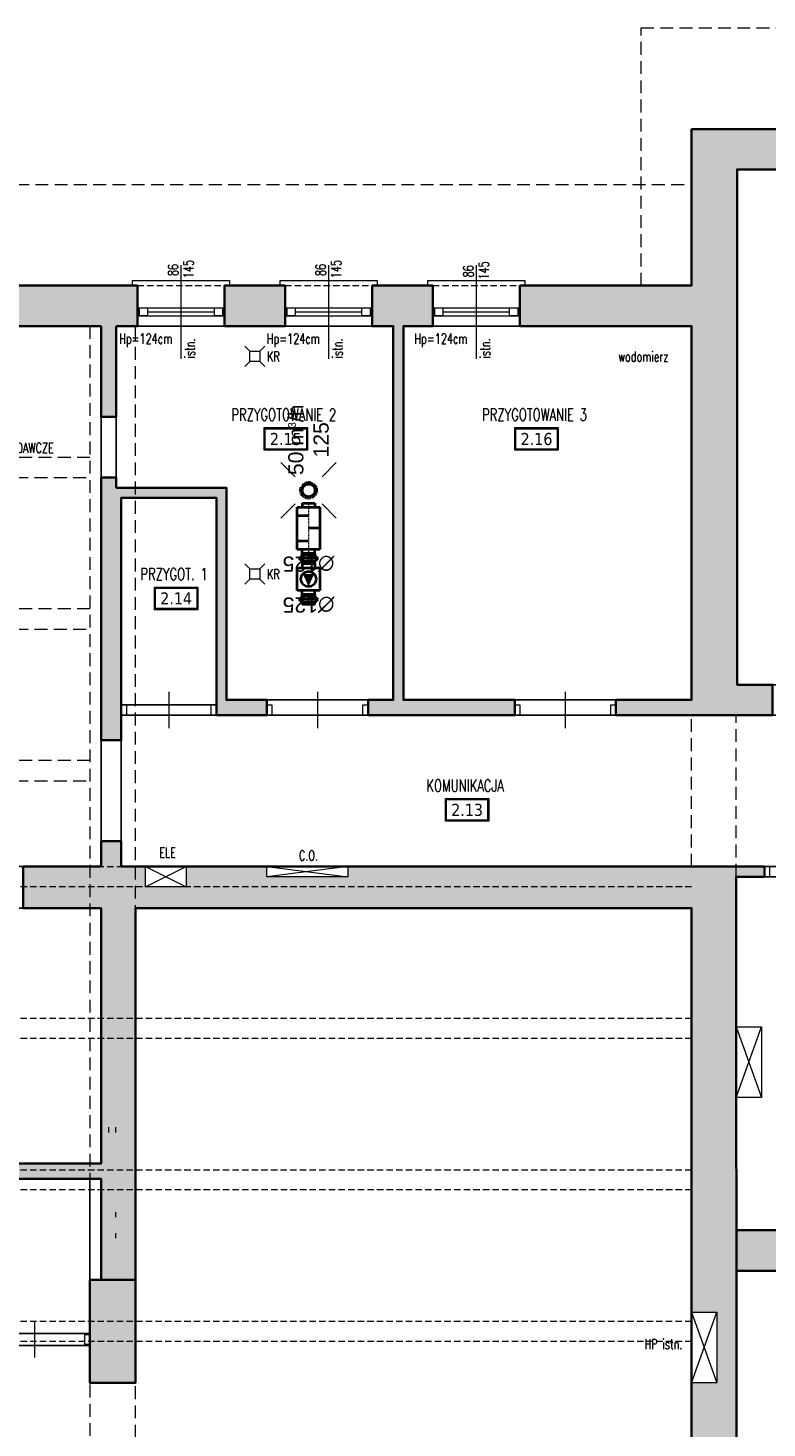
# Model space of a CAD drawing. Header units: millimetres. Extents: x 14400 to 93787, y -21104 to 39413.
# Tile 201 of 256: x 24661 to 25392, y 16835 to 18220. Entities that reach past the tile are written whole.
import ezdxf
from ezdxf.enums import TextEntityAlignment as Align

# ---------------------------------------------------------------- set-up
doc = ezdxf.new("R2010")
doc.units = ezdxf.units.MM
for name, pattern in [('DASHDOT', [25.4, 12.7, -6.35, 0, -6.35]), ('DASHED', [0.75, 0.5, -0.25]), ('HIDDEN', [9.525, 6.35, -3.175])]:
    doc.linetypes.add(name, pattern=pattern)
for name, color, linetype, lineweight in [('!MODUS_ARMATURA', 6, 'Continuous', 9), ('!MODUS_HATCH_ŚCIANA', 254, 'Continuous', 9), ('__MODUS_ŚCIANY', 2, 'Continuous', 35), ('Cienka', 3, 'Continuous', 9), ('Drzwi', 1, 'Continuous', 15), ('FLUID-SW', 3, 'Continuous', 40), ('FLUID-SW-SYM', 7, 'Continuous', 0), ('FLUID-WYSW', 3, 'Continuous', 40), ('Okna', 3, 'Continuous', 13), ('Opis', 8, 'Continuous', 13), ('Opis_pom', 9, 'Continuous', 18), ('Widok', 1, 'Continuous', 15)]:
    doc.layers.add(name, color=color, linetype=linetype, lineweight=lineweight)
doc.layers.add('!MODUS_BELKI NA SALI_NIEDRUK', color=86, linetype='Continuous', lineweight=0, plot=False, transparency=0.5)
for name, color, linetype in [('FLUID-SW-150-ARRGR', 7, 'Continuous'), ('FLUID-WYSW-150-DIM', 7, 'Continuous'), ('FLUID-WYSW-SYM', 7, 'Continuous')]:
    doc.layers.add(name, color=color, linetype=linetype)
doc.styles.add('ARCHETYP', font='romans.shx', dxfattribs={"height": 15})
doc.styles.add('ARIAL', font='tahoma.ttf')
doc.styles.add('FDBES', font='arial.ttf')
doc.styles.add('TXT', font='simplex.shx', dxfattribs={"width": 0.8})
doc.dimstyles.new('FDBES', dxfattribs={"dimscale": 50, "dimtxt": 4, "dimasz": 2.5, "dimexe": 0.8, "dimexo": 2, "dimgap": 1, "dimtad": 1, "dimdsep": 46, "dimtxsty": 'FDBES', "dimcen": 2.5, "dimclrd": 4, "dimclre": 5, "dimadec": 0, "dimazin": 0, "dimtfac": 1, "dimtmove": 0, "dimatfit": 3, "dimfxl": 1, "dimarcsym": 0})

# ---------------------------------------------------------------- blocks, each defined once
blk = doc.blocks.new('A$C50044AAD')
for points in [[(-5, 0), (-10, 5)], [(5, 0), (10, 5)], [(-5, -10), (-10, -15)], [(5, -10), (10, -15)]]:
    blk.add_lwpolyline(points)
blk.add_lwpolyline([(-5, 0), (5, 0), (5, -10), (-5, -10)], close=True)
blk = doc.blocks.new('*U669')
at = {"linetype": 'Continuous', "lineweight": -2}
for p, q in [((-250, -62.5), (-250, 62.5)), ((250, 62.5), (250, -62.5))]:
    blk.add_line(p, q, dxfattribs=at)
at = {"color": 0, "linetype": 'ByBlock', "lineweight": -2}
for p, q in [((-250, 62.5), (-210, 62.5)), ((-210, 112.5), (210, 112.5)), ((-210, -112.5), (-210, 112.5)), ((210, 112.5), (210, -112.5)), ((250, 62.5), (210, 62.5)), ((-250, -62.5), (-210, -62.5)), ((210, -112.5), (-210, -112.5)), ((250, -62.5), (210, -62.5))]:
    blk.add_line(p, q, dxfattribs=at)
at = {"linetype": 'Continuous'}
for p, q in [((-125, -112.5), (-125, 0)), ((0, 112.5), (0, 0)), ((125, -112.5), (125, 0))]:
    blk.add_line(p, q, dxfattribs=at)
at = {"layer": 'FLUID-SW-SYM', "linetype": 'DASHDOT'}
blk.add_line((-250, 0), (250, 0), dxfattribs=at)
blk = doc.blocks.new('*U670')
at = {"linetype": 'DASHED'}
blk.add_circle((0, 0), 80, dxfattribs=at)
at = {"color": 0, "linetype": 'ByBlock', "lineweight": -2}
blk.add_circle((0, 0), 62.5, dxfattribs=at)
blk = doc.blocks.new('*U668')
at = {"linetype": 'Continuous', "lineweight": -2}
for p, q in [((-50, -62.5), (-50, 62.5)), ((50, 62.5), (50, -62.5))]:
    blk.add_line(p, q, dxfattribs=at)
at = {"color": 0, "linetype": 'ByBlock', "lineweight": -2}
for p, q in [((-50, 62.5), (-30, 62.5)), ((-30, 62.5), (0, 92.5)), ((-30, 62.5), (-30, -62.5)), ((0, 92.5), (30, 62.5)), ((50, 62.5), (30, 62.5)), ((30, 62.5), (30, -62.5)), ((-30, -62.5), (-50, -62.5)), ((0, -92.5), (-30, -62.5)), ((30, -62.5), (0, -92.5)), ((30, -62.5), (50, -62.5))]:
    blk.add_line(p, q, dxfattribs=at)
at = {"linetype": 'Continuous'}
blk.add_line((0, 92.5), (0, -92.5), dxfattribs=at)
at = {"layer": 'FLUID-SW-SYM', "linetype": 'DASHDOT'}
blk.add_line((-50, 0), (50, 0), dxfattribs=at)
blk = doc.blocks.new('*U667')
at = {"linetype": 'Continuous', "lineweight": -2}
for p, q in [((-153, -62), (-153, 62)), ((152, 62), (152, -62))]:
    blk.add_line(p, q, dxfattribs=at)
at = {"color": 0, "linetype": 'ByBlock', "lineweight": -2}
for p, q in [((-153, 62), (-112, 62)), ((-112, 112), (112, 112)), ((-112, -112), (-112, 112)), ((112, 112), (112, -112)), ((152, 62), (112, 62)), ((-153, -62), (-112, -62)), ((112, -112), (-112, -112)), ((152, -62), (112, -62))]:
    blk.add_line(p, q, dxfattribs=at)
at = {"linetype": 'Continuous'}
blk.add_circle((0, 0), 75, dxfattribs=at)
blk.add_solid([(-50, 56), (75, 0), (-50, -56)], dxfattribs=at)
blk = doc.blocks.new('*U666')
at = {"linetype": 'Continuous', "lineweight": -2}
for p, q in [((-50, -62.5), (-50, 62.5)), ((50, 62.5), (50, -62.5))]:
    blk.add_line(p, q, dxfattribs=at)
at = {"color": 0, "linetype": 'ByBlock', "lineweight": -2}
for p, q in [((-50, 62.5), (-30, 62.5)), ((-30, 62.5), (0, 92.5)), ((-30, 62.5), (-30, -62.5)), ((0, 92.5), (30, 62.5)), ((50, 62.5), (30, 62.5)), ((30, 62.5), (30, -62.5)), ((-30, -62.5), (-50, -62.5)), ((0, -92.5), (-30, -62.5)), ((30, -62.5), (0, -92.5)), ((30, -62.5), (50, -62.5))]:
    blk.add_line(p, q, dxfattribs=at)
at = {"linetype": 'Continuous'}
blk.add_line((0, 92.5), (0, -92.5), dxfattribs=at)
at = {"layer": 'FLUID-WYSW-SYM', "linetype": 'DASHDOT'}
blk.add_line((-50, 0), (50, 0), dxfattribs=at)

msp = doc.modelspace()

# ---------------------------------------------------------------- hatches: boundary and pattern name
at = {"layer": '!MODUS_HATCH_ŚCIANA', "ltscale": 2}
h = msp.add_hatch(color=8, dxfattribs=at)
h.dxf.hatch_style = 1
h.paths.add_polyline_path([(25362.18233, 18080.36372), (25407.18233, 18080.36372), (25407.18233, 18120.36372), (25317.18233, 18120.36372), (25317.18233, 17965.36372), (25147.18233, 17965.36372), (25147.18233, 17925.36372), (25317.18233, 17925.36372), (25317.18233, 17555.36372), (25242.18233, 17555.36372), (25242.18233, 17540.36372), (25397.18233, 17540.36372), (25397.18233, 17570.36372), (25362.18233, 17570.36372)])
h = msp.add_hatch(color=8, dxfattribs=at)
h.dxf.hatch_style = 1
h.paths.add_polyline_path([(25962.18233, 18080.36372), (26034.68233, 18080.36372), (26034.68233, 18120.36372), (25874.68233, 18120.36372), (25874.68233, 18080.36372), (25917.18233, 18080.36372), (25917.18233, 17900.36372), (25592.18233, 17900.36372), (25592.18233, 17905.36372), (25577.18233, 17905.36372), (25577.18233, 17860.36372), (25592.18233, 17860.36372), (25592.18233, 17875.36372), (25887.18233, 17875.36372), (25887.18233, 17745.36372), (25592.18233, 17745.36372), (25592.18233, 17760.36372), (25577.18233, 17760.36372), (25577.18233, 17715.36372), (25592.18233, 17715.36372), (25592.18233, 17720.36372), (25917.18233, 17720.36372), (25917.18233, 17570.36372), (25592.18233, 17570.36372), (25592.18233, 17615.36372), (25577.18233, 17615.36372), (25577.18233, 17570.36372), (25537.18233, 17570.36372), (25537.18233, 17540.36372), (25689.18233, 17540.36372), (25689.18233, 17495.36372), (25709.18233, 17495.36372), (25709.18233, 17540.36372), (25829.18233, 17540.36372), (25829.18233, 17495.36372), (25844.18233, 17495.36372), (25844.18233, 17540.36372), (25947.18233, 17540.36372), (25947.18233, 17330.24696), (25944.18233, 17330.36372), (25944.18233, 17320.36372), (25947.18233, 17320.36372), (25947.18233, 17170.36372), (25844.18233, 17170.36372), (25844.18233, 17395.36372), (25829.18233, 17395.36372), (25829.18233, 17290.36372), (25709.18233, 17290.36372), (25709.18233, 17395.36372), (25689.18233, 17395.36372), (25689.18233, 17270.36372), (25829.18233, 17270.36372), (25829.18233, 17170.36372), (25521.18815, 17170.36372), (25521.18815, 17030.36372), (25361.39188, 17030.36372), (25361.41516, 16990.36372), (26291.18233, 16990.36372), (26291.18233, 17030.36372), (26175.18233, 17030.36372), (26175.18233, 17380.36372), (26223.18233, 17380.36372), (26223.18233, 17390.36372), (26115.18233, 17390.36372), (26115.18233, 17380.36372), (26163.18233, 17380.36372), (26163.18233, 17030.36372), (25962.18233, 17030.36372), (25962.18233, 17380.36372), (25985.18233, 17380.36372), (25985.18233, 17390.36372), (25962.18233, 17390.36372), (25962.18233, 17540.36372), (26032.18233, 17540.36372), (26032.18233, 17570.36372), (25962.18233, 17570.36372)])
h.paths.add_polyline_path([(25947.18233, 17145.36372), (25947.18233, 17030.36372), (25536.18815, 17030.36372), (25536.18815, 17145.36372)], flags=16)
h = msp.add_hatch(color=8, dxfattribs=at)
h.dxf.hatch_style = 1
h.paths.add_polyline_path([(24769.18233, 17965.36372), (24605.18233, 17965.36372), (24605.18233, 17925.36372), (24733.18233, 17925.36372), (24733.18233, 17835.36372), (24748.18233, 17835.36372), (24748.18233, 17925.36372), (24769.18233, 17925.36372)])
h = msp.add_hatch(color=8, dxfattribs=at)
h.dxf.hatch_style = 1
h.paths.add_polyline_path([(24915.18233, 17965.36372), (24855.18233, 17965.36372), (24855.18233, 17925.36372), (24915.18233, 17925.36372)])
h = msp.add_hatch(color=8, dxfattribs=at)
h.dxf.hatch_style = 1
h.paths.add_polyline_path([(25061.18233, 17965.36372), (25001.18233, 17965.36372), (25001.18233, 17925.36372), (25022.18233, 17925.36372), (25022.18233, 17555.36372), (24997.18233, 17555.36372), (24997.18233, 17540.36372), (25142.18233, 17540.36372), (25142.18233, 17555.36372), (25032.18233, 17555.36372), (25032.18233, 17925.36372), (25061.18233, 17925.36372)])
h = msp.add_hatch(color=8, dxfattribs=at)
h.dxf.hatch_style = 1
h.paths.add_polyline_path([(24857.18233, 17765.36372), (24748.18233, 17765.36372), (24748.18233, 17775.36372), (24733.18233, 17775.36372), (24733.18233, 17515.36372), (24753.18233, 17515.36372), (24753.18233, 17755.36372), (24847.18233, 17755.36372), (24847.18233, 17540.36372), (24897.18233, 17540.36372), (24897.18233, 17555.36372), (24857.18233, 17555.36372)])
h = msp.add_hatch(color=8, dxfattribs=at)
h.dxf.hatch_style = 1
h.paths.add_polyline_path([(25361.18815, 17380.36372), (25361.18815, 17390.36372), (24977.18233, 17390.36372), (24977.18233, 17380.36372), (24897.18233, 17380.36372), (24897.18233, 17390.36372), (24817.18233, 17390.36372), (24817.18233, 17370.36372), (24777.18233, 17370.36372), (24777.18233, 17390.36372), (24753.18233, 17390.36372), (24753.18233, 17415.36372), (24733.18233, 17415.36372), (24733.18233, 17390.36372), (24656.18233, 17390.36372), (24656.18233, 17349.36372), (24733.18233, 17349.36372), (24733.18233, 17096.36372), (24444.18233, 17096.36372), (24444.18233, 17081.36372), (24733.18233, 17081.36372), (24733.18233, 16981.36372), (24767.18233, 16981.36372), (24767.18233, 17349.36372), (25317.18233, 17349.36372), (25317.18233, 16949.36372), (25342.18233, 16949.36372), (25342.18233, 16879.36372), (25317.18233, 16879.36372), (25317.18233, 16633.36372), (25361.62295, 16633.38959), (25361.31534, 17161.85798), (25361.29497, 17161.85798), (25361.29497, 17231.85798)])
h = msp.add_hatch(color=8, dxfattribs=at)
h.dxf.hatch_style = 1
h.paths.add_polyline_path([(25389.18233, 17390.36372), (25361.18815, 17390.36372), (25361.18815, 17380.36372), (25389.18233, 17380.36372)])
h = msp.add_hatch(color=8, dxfattribs=at)
h.dxf.hatch_style = 1
h.paths.add_polyline_path([(24767.18233, 16981.36372), (24722.18233, 16981.36372), (24722.18233, 16879.36372), (24767.18233, 16879.36372)])

# ---------------------------------------------------------------- linework, layer by layer
at = {"layer": '!MODUS_BELKI NA SALI_NIEDRUK', "color": 8, "linetype": 'HIDDEN'}
for points in [[(23577.18233, 17390.36372), (25317.18233, 17390.36372)], [(25317.18233, 17370.36372), (23577.18233, 17370.36372)], [(23577.18233, 17240.36372), (25317.18233, 17240.36372)], [(25317.18233, 17220.36372), (23577.18233, 17220.36372)], [(23577.18233, 17090.36372), (25317.18233, 17090.36372)], [(25317.18233, 17070.36372), (23577.18233, 17070.36372)], [(23577.18233, 16940.36372), (25317.18233, 16940.36372)], [(25317.18233, 16920.36372), (23577.18233, 16920.36372)]]:
    msp.add_lwpolyline(points, dxfattribs=at)
at = {"layer": '!MODUS_HATCH_ŚCIANA', "color": 8, "ltscale": 2}
for p, q in [((24740.87, 17127.22), (24740.87, 17132.3)), ((24747.855, 17127.22), (24747.855, 17132.3)), ((24747.855, 17043.4), (24747.855, 17048.48)), ((24747.855, 17022.445), (24747.855, 17027.525))]:
    msp.add_line(p, q, dxfattribs=at)
at = {"layer": '__MODUS_ŚCIANY', "color": 8}
for p, q in [((25389.18233, 17380.36372), (25389.18233, 17390.36372)), ((25361.62296, 16633.36372), (25361.18815, 17380.36372)), ((25361.18815, 17380.36372), (25389.18233, 17380.36372))]:
    msp.add_line(p, q, dxfattribs=at)
for points in [[(25147.18233, 17965.36372), (25317.18233, 17965.36372), (25317.18233, 18120.36372)], [(25407.18233, 18080.36372), (25407.18233, 18120.36372), (25317.18233, 18120.36372)], [(25147.18233, 17925.36372), (25317.18233, 17925.36372), (25317.18233, 17555.36372), (25242.18233, 17555.36372), (25242.18233, 17540.36372), (25397.18233, 17540.36372), (25397.18233, 17570.36372), (25362.18233, 17570.36372), (25362.18233, 18080.36372), (25407.18233, 18080.36372)], [(24733.18233, 17925.36372), (24605.18233, 17925.36372), (24605.18233, 17965.36372), (24769.18233, 17965.36372)], [(24769.18233, 17925.36372), (24769.18233, 17965.36372)], [(24855.18233, 17965.36372), (24915.18233, 17965.36372)], [(25001.18233, 17965.36372), (25061.18233, 17965.36372)], [(25001.18233, 17925.36372), (25001.18233, 17965.36372)], [(25061.18233, 17925.36372), (25061.18233, 17965.36372)], [(25147.18233, 17925.36372), (25147.18233, 17965.36372)], [(24733.18233, 17925.36372), (24733.18233, 17835.36372)], [(24748.18233, 17925.36372), (24748.18233, 17835.36372)], [(24748.18233, 17925.36372), (24769.18233, 17925.36372)], [(24855.18233, 17925.36372), (24915.18233, 17925.36372)], [(25001.18233, 17925.36372), (25022.18233, 17925.36372), (25022.18233, 17555.36372), (24997.18233, 17555.36372), (24997.18233, 17540.36372), (25142.18233, 17540.36372), (25142.18233, 17555.36372), (25032.18233, 17555.36372), (25032.18233, 17925.36372), (25061.18233, 17925.36372)], [(24733.18233, 17835.36372), (24748.18233, 17835.36372)], [(24748.18233, 17775.36372), (24748.18233, 17765.36372), (24857.18233, 17765.36372), (24857.18233, 17555.36372), (24897.18233, 17555.36372), (24897.18233, 17540.36372), (24847.18233, 17540.36372), (24847.18233, 17755.36372), (24753.18233, 17755.36372), (24753.18233, 17515.36372), (24733.18233, 17515.36372)], [(24733.18233, 17775.36372), (24733.18233, 17515.36372)], [(24733.18233, 17775.36372), (24748.18233, 17775.36372)], [(24444.18233, 17096.36372), (24733.18233, 17096.36372), (24733.18233, 17349.36372), (24656.18233, 17349.36372), (24656.18233, 17390.36372), (24733.18233, 17390.36372), (24733.18233, 17415.36372), (24753.18233, 17415.36372), (24753.18233, 17390.36372), (25389.18233, 17390.36372)], [(25361.18815, 17030.36372), (25521.18815, 17030.36372), (25521.18815, 17170.36372), (25829.18233, 17170.36372), (25829.18233, 17270.36372), (25689.18233, 17270.36372), (25689.18233, 17395.36372)], [(24767.18233, 16928.36372), (24767.18233, 17349.36372), (25317.18233, 17349.36372), (25317.18233, 16633.36372)], [(24444.18233, 17081.36372), (24733.18233, 17081.36372), (24733.18233, 16981.36372)], [(25361.41516, 16990.36372), (26291.18233, 16990.36372)]]:
    msp.add_lwpolyline(points, dxfattribs=at)
for points in [[(24855.18233, 17965.36372), (24915.18233, 17965.36372), (24915.18233, 17925.36372), (24855.18233, 17925.36372)], [(24722.18233, 16981.36372), (24767.18233, 16981.36372), (24767.18233, 16879.36372), (24722.18233, 16879.36372)]]:
    msp.add_lwpolyline(points, close=True, dxfattribs=at)
at = {"layer": 'Cienka', "color": 8, "linetype": 'HIDDEN', "ltscale": 2}
for points in [[(24722.18233, 17925.36372), (24722.18233, 15720.36372)], [(24767.18233, 15720.36372), (24767.18233, 17925.36372)], [(24722.18233, 17795.36372), (24172.18233, 17795.36372)], [(24172.18233, 17775.36372), (24722.18233, 17775.36372)], [(24722.18233, 17645.36372), (24172.18233, 17645.36372)], [(24172.18233, 17625.36372), (24722.18233, 17625.36372)], [(24722.18233, 17495.36372), (24172.18233, 17495.36372)], [(24172.18233, 17475.36372), (24722.18233, 17475.36372)]]:
    msp.add_lwpolyline(points, dxfattribs=at)
at = {"layer": 'DEFPOINTS', "color": 8}
for points in [[(25362.18233, 18080.36372), (25577.18233, 18080.36372), (25577.18233, 17570.36372), (25362.18233, 17570.36372)], [(24857.18233, 17555.36372), (25022.18233, 17555.36372), (25022.18233, 17925.36372), (24748.18233, 17925.36372), (24748.18233, 17765.36372), (24857.18233, 17765.36372)], [(25032.18233, 17925.36372), (25317.18233, 17925.36372), (25317.18233, 17555.36372), (25032.18233, 17555.36372)], [(24847.18233, 17550.36372), (24753.18233, 17550.36372), (24753.18233, 17755.36372), (24847.18233, 17755.36372)], [(24753.18233, 17390.36372), (25689.18233, 17390.36372), (25689.18233, 17540.36372), (24753.18233, 17540.36372)], [(25361.18815, 17380.36372), (25521.18815, 17380.36372), (25521.18815, 17030.36372), (25361.18815, 17030.36372)], [(24172.18233, 16928.36372), (24722.18233, 16928.36372), (24722.18233, 17081.36372), (24314.18233, 17081.36372), (24314.18233, 17349.36372), (24142.18233, 17349.36372), (24142.18233, 16981.36372), (24172.18233, 16981.36372)], [(24334.18233, 17349.36372), (24733.18233, 17349.36372), (24733.18233, 17096.36372), (24334.18233, 17096.36372)]]:
    msp.add_lwpolyline(points, close=True, dxfattribs=at)
for points in [[(23577.18233, 17925.36372), (23577.18233, 17555.36372), (24142.18233, 17555.36372), (24142.18233, 17390.36372), (24733.18233, 17390.36372), (24733.18233, 17925.36372), (23577.18233, 17925.36372)], [(23577.18233, 16894.36372), (24127.18233, 16894.36372), (24127.18233, 16879.36372), (24172.18233, 16879.36372), (24172.18233, 16916.36372), (24376.18233, 16916.36372), (24376.18233, 16840.36372), (24518.18233, 16840.36372), (24518.18233, 16916.36372), (24722.18233, 16916.36372), (24722.18233, 16879.36372), (24767.18233, 16879.36372), (24767.18233, 17349.36372), (25317.18233, 17349.36372), (25317.18233, 15720.36372), (25127.12015, 15720.36372), (23577.18233, 15720.36372), (23577.18233, 16894.36372)]]:
    msp.add_lwpolyline(points, dxfattribs=at)
at = {"layer": 'Drzwi', "color": 8}
for points in [[(24800.18233, 17563.27539), (24800.18233, 17527.45205)], [(24947.18233, 17563.27539), (24947.18233, 17527.45205)], [(25192.18233, 17563.27539), (25192.18233, 17527.45205)], [(24667.18233, 16940.27539), (24667.18233, 16904.45205)]]:
    msp.add_lwpolyline(points, dxfattribs=at)
for points in [[(24758.18233, 17550.36372), (24758.18233, 17540.36372), (24753.18233, 17540.36372), (24753.18233, 17550.36372)], [(24847.18233, 17550.36372), (24847.18233, 17540.36372), (24842.18233, 17540.36372), (24842.18233, 17550.36372)], [(24902.18233, 17550.36372), (24902.18233, 17540.36372), (24897.18233, 17540.36372), (24897.18233, 17550.36372)], [(24997.18233, 17550.36372), (24997.18233, 17540.36372), (24992.18233, 17540.36372), (24992.18233, 17550.36372)], [(25147.18233, 17550.36372), (25147.18233, 17540.36372), (25142.18233, 17540.36372), (25142.18233, 17550.36372)], [(25242.18233, 17550.36372), (25242.18233, 17540.36372), (25237.18233, 17540.36372), (25237.18233, 17550.36372)], [(25394.18233, 17390.36372), (25394.18233, 17380.36372), (25389.18233, 17380.36372), (25389.18233, 17390.36372)], [(24722.18233, 16927.36372), (24722.18233, 16917.36372), (24717.18233, 16917.36372), (24717.18233, 16927.36372)]]:
    msp.add_lwpolyline(points, close=True, dxfattribs=at)
at = {"layer": 'Okna', "color": 8}
for points in [[(24812.18233, 17985.67241), (24812.18233, 17893.05503)], [(24958.18233, 17985.67241), (24958.18233, 17893.05503)], [(25104.18233, 17985.67241), (25104.18233, 17893.05503)]]:
    msp.add_lwpolyline(points, dxfattribs=at)
at = {"layer": 'Okna', "color": 8, "ltscale": 2}
for points in [[(24769.18233, 17943.36372), (24855.18233, 17943.36372)], [(24769.18233, 17935.36372), (24855.18233, 17935.36372)], [(24779.18233, 17939.36372), (24845.18233, 17939.36372)], [(24915.18233, 17943.36372), (25001.18233, 17943.36372)], [(24915.18233, 17935.36372), (25001.18233, 17935.36372)], [(24925.18233, 17939.36372), (24991.18233, 17939.36372)], [(25061.18233, 17943.36372), (25147.18233, 17943.36372)], [(25061.18233, 17935.36372), (25147.18233, 17935.36372)], [(25071.18233, 17939.36372), (25137.18233, 17939.36372)]]:
    msp.add_lwpolyline(points, dxfattribs=at)
for points in [[(24771.18233, 17943.36372), (24779.18233, 17943.36372), (24779.18233, 17935.36372), (24771.18233, 17935.36372)], [(24845.18233, 17943.36372), (24853.18233, 17943.36372), (24853.18233, 17935.36372), (24845.18233, 17935.36372)], [(24917.18233, 17943.36372), (24925.18233, 17943.36372), (24925.18233, 17935.36372), (24917.18233, 17935.36372)], [(24991.18233, 17943.36372), (24999.18233, 17943.36372), (24999.18233, 17935.36372), (24991.18233, 17935.36372)], [(25063.18233, 17943.36372), (25071.18233, 17943.36372), (25071.18233, 17935.36372), (25063.18233, 17935.36372)], [(25137.18233, 17943.36372), (25145.18233, 17943.36372), (25145.18233, 17935.36372), (25137.18233, 17935.36372)]]:
    msp.add_lwpolyline(points, close=True, dxfattribs=at)
at = {"layer": 'Opis_pom', "color": 8, "ltscale": 0.7}
for points in [[(24894.09539, 17802.70987), (24937.61539, 17802.70987), (24937.61539, 17824.46987), (24894.09539, 17824.46987)], [(24895.18339, 17803.79787), (24936.52739, 17803.79787), (24936.52739, 17823.38187), (24895.18339, 17823.38187)], [(25142.04071, 17802.70987), (25185.56071, 17802.70987), (25185.56071, 17824.46987), (25142.04071, 17824.46987)], [(25143.12871, 17803.79787), (25184.47271, 17803.79787), (25184.47271, 17823.38187), (25143.12871, 17823.38187)], [(24785.62944, 17644.92923), (24829.14944, 17644.92923), (24829.14944, 17666.68923), (24785.62944, 17666.68923)], [(24786.71744, 17646.01723), (24828.06144, 17646.01723), (24828.06144, 17665.60123), (24786.71744, 17665.60123)], [(25073.36745, 17435.64089), (25116.88745, 17435.64089), (25116.88745, 17457.40089), (25073.36745, 17457.40089)], [(25074.45545, 17436.72889), (25115.79945, 17436.72889), (25115.79945, 17456.31289), (25074.45545, 17456.31289)]]:
    msp.add_lwpolyline(points, close=True, dxfattribs=at)
at = {"layer": 'Widok', "color": 8, "linetype": 'HIDDEN', "ltscale": 2}
for points in [[(25267.18233, 17965.36372), (25267.18233, 18220.36372), (27698.18233, 18220.36372), (27698.18233, 16840.36372)], [(23487.18233, 16446.36372), (23487.18233, 18065.36372), (25317.18233, 18065.36372)], [(25317.18233, 17390.36372), (25317.18233, 17540.36372)], [(25361.18815, 17380.36372), (25361.18815, 17540.36372)], [(24733.18233, 17515.36372), (24733.18233, 17415.36372)], [(24753.18233, 17515.36372), (24753.18233, 17415.36372)]]:
    msp.add_lwpolyline(points, dxfattribs=at)
at = {"layer": 'Widok', "color": 8}
for points in [[(24769.18233, 17965.36372), (24764.18233, 17965.36372), (24764.18233, 17970.36372), (24860.18233, 17970.36372), (24860.18233, 17965.36372), (24855.18233, 17965.36372)], [(24915.18233, 17965.36372), (24910.18233, 17965.36372), (24910.18233, 17970.36372), (25006.18233, 17970.36372), (25006.18233, 17965.36372), (25001.18233, 17965.36372)], [(25061.18233, 17965.36372), (25056.18233, 17965.36372), (25056.18233, 17970.36372), (25152.18233, 17970.36372), (25152.18233, 17965.36372), (25147.18233, 17965.36372)], [(24769.18233, 17925.36372), (24855.18233, 17925.36372)], [(24915.18233, 17925.36372), (25001.18233, 17925.36372)], [(25061.18233, 17925.36372), (25147.18233, 17925.36372)], [(24733.18233, 17835.36372), (24733.18233, 17775.36372)], [(24748.18233, 17835.36372), (24748.18233, 17775.36372)], [(24777.18233, 17390.36372), (24817.18233, 17370.36372)], [(24777.18233, 17370.36372), (24817.18233, 17390.36372)], [(24977.18233, 17390.36372), (24897.18233, 17380.36372)], [(24897.18233, 17390.36372), (24977.18233, 17380.36372)], [(25361.29497, 17231.85798), (25386.29497, 17161.85798)], [(25361.29497, 17161.85798), (25386.29497, 17231.85798)], [(25317.18233, 16949.36372), (25342.18233, 16879.36372)], [(25317.18233, 16879.36372), (25342.18233, 16949.36372)]]:
    msp.add_lwpolyline(points, dxfattribs=at)
at = {"layer": 'Widok', "color": 8, "linetype": 'HIDDEN'}
for points in [[(24769.18233, 17965.36372), (24855.18233, 17965.36372)], [(24915.18233, 17965.36372), (25001.18233, 17965.36372)], [(25061.18233, 17965.36372), (25147.18233, 17965.36372)]]:
    msp.add_lwpolyline(points, dxfattribs=at)
at = {"layer": 'Widok', "color": 8}
for points in [[(24777.18233, 17390.36372), (24817.18233, 17390.36372), (24817.18233, 17370.36372), (24777.18233, 17370.36372)], [(24897.18233, 17390.36372), (24977.18233, 17390.36372), (24977.18233, 17380.36372), (24897.18233, 17380.36372)], [(25386.29497, 17231.85798), (25386.29497, 17161.85798), (25361.29497, 17161.85798), (25361.29497, 17231.85798)], [(25342.18233, 16949.36372), (25342.18233, 16879.36372), (25317.18233, 16879.36372), (25317.18233, 16949.36372)]]:
    msp.add_lwpolyline(points, close=True, dxfattribs=at)

# ---------------------------------------------------------------- block references
at = {"layer": '!MODUS_ARMATURA', "color": 8, "rotation": 270}
for p in [(24890.18233, 17895.36372, 0), (24890.18233, 17679.90644, 0)]:
    msp.add_blockref('A$C50044AAD', p, dxfattribs=at)
at = {"layer": 'FLUID-SW', "linetype": 'Continuous', "xscale": 0.1000000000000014, "yscale": 0.1000000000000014, "zscale": 0.1000000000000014}
for name, p, rotation in [('*U670', (24938.34779, 17762.72627), 90), ('*U669', (24938.34779, 17725.22627, 0), 270.0000000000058), ('*U668', (24938.34779, 17695.22627), 270.0000000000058)]:
    msp.add_blockref(name, p, dxfattribs=dict(at, rotation=rotation))
at = {"layer": 'FLUID-WYSW', "linetype": 'Continuous', "xscale": 0.1, "yscale": 0.1, "zscale": 0.1, "rotation": 270.0000000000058}
for name, p in [('*U667', (24938.34779, 17674.97627)), ('*U666', (24938.34779, 17654.72627))]:
    msp.add_blockref(name, p, dxfattribs=at)

# ---------------------------------------------------------------- texts
at = {"layer": 'FLUID-SW-150-ARRGR', "insert": (24938.34779, 17812.77487), "char_height": 15, "attachment_point": 5, "rotation": 90, "style": 'FDBES'}
msp.add_mtext('50 m{\\A2;\\H0.5x;3}/h\\P125', dxfattribs=at)
at = {"layer": 'FLUID-WYSW-150-DIM', "char_height": 15, "attachment_point": 5, "rotation": 180, "style": 'FDBES'}
for insert in [(24938.34779, 17690.22627), (24938.34779, 17649.72627)]:
    msp.add_mtext('∅125\\P', dxfattribs=dict(at, insert=insert))
at = {"layer": 'Opis', "color": 8, "style": 'ARCHETYP', "width": 0.7}
for s, rotation, p in [('145', 90, (24824.68074, 17972.6874)), ('145', 90, (24970.68074, 17972.6874)), ('145', 90, (25116.68074, 17971.48399)), ('86', 90, (24809.3787, 17974.76864)), ('86', 90, (24955.3787, 17974.76864)), ('86', 90, (25101.3787, 17973.56523)), ('Hp=124cm', 0.00000004, (24751.05024, 17907.90153)), ('Hp=124cm', 0.00000004, (24897.05024, 17907.90153)), ('Hp=124cm', 0.00000004, (25043.05024, 17907.90153)), ('istn.', 90, (24825.89612, 17893.32928)), ('istn.', 90, (24971.89612, 17893.32928)), ('istn.', 90, (25117.89612, 17893.32928)), ('KR', 0.00000004, (24897.27853, 17890.17662)), ('wodomierz', 0.00000004, (25244.68147, 17890.17662)), ('OKIENKO PODAWCZE', 0.00000004, (24591.32606, 17799.74485)), ('KR', 0.00000004, (24897.27853, 17674.71934)), ('ELE', 0.00000004, (24790.67698, 17399.20524)), ('C.O.', 0.00000004, (24928.82226, 17396.24757)), ('HP istn.', 0.00000004, (25270.52706, 16912.76514))]:
    msp.add_text(s, height=10, rotation=rotation, dxfattribs=at).set_placement(p)
at = {"layer": 'Opis_pom', "color": 8, "ltscale": 0.7, "style": 'TXT', "width": 0.7}
for s, p in [('PRZYGOTOWANIE 2', (24913.83192, 17831.6629)), ('PRZYGOTOWANIE 3', (25161.77723, 17831.6629)), ('PRZYGOT. 1', (24805.36596, 17673.88225)), ('KOMUNIKACJA', (25093.10397, 17464.59391))]:
    msp.add_text(s, height=12, dxfattribs=at).set_placement(p, align=Align.CENTER)
at = {"layer": 'Opis_pom', "color": 8, "ltscale": 0.7, "style": 'ARIAL'}
for tag, p in [('2.15', (24915.85539, 17813.58987)), ('2.16', (25163.80071, 17813.58987)), ('2.14', (24807.38944, 17655.80923)), ('2.13', (25095.12745, 17446.52089))]:
    msp.add_attdef(tag, text='', height=11.968, dxfattribs=at).set_placement(p, align=Align.MIDDLE_CENTER)

# ---------------------------------------------------------------- leaders
at = {"layer": 'FLUID-SW-150-ARRGR'}
for points in [[(24925.02673, 17776.04733), (24910.88459, 17790.18947)], [(24951.66886, 17776.04733), (24965.811, 17790.18947)], [(24925.02673, 17749.4052), (24910.88459, 17735.26306)], [(24951.66886, 17749.4052), (24965.811, 17735.26306)]]:
    msp.add_leader(points, dimstyle='FDBES', override={"dimscale": 2, "dimclrd": 256}, dxfattribs=at)

doc.saveas('drawing.dxf')
